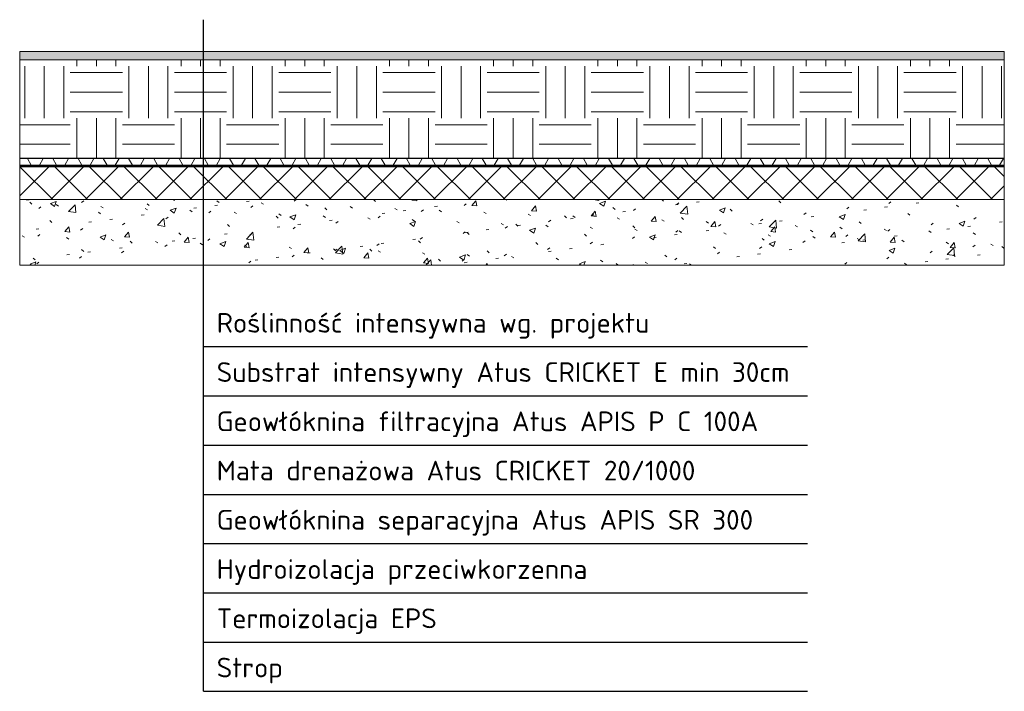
# Model space of a CAD drawing. Header units: millimetres. Extents: x -16495 to -13495, y -1298 to 748.
import ezdxf

# ---------------------------------------------------------------- set-up
doc = ezdxf.new("R2010")
doc.units = ezdxf.units.MM
for name, color, linetype, lineweight in [('A-DETL-THIN', 151, 'Continuous', 18), ('A-ROOF', 132, 'Continuous', 18), ('A-ROOF-PATT', 132, 'Continuous', 50)]:
    doc.layers.add(name, color=color, linetype=linetype, lineweight=lineweight)

msp = doc.modelspace()

# ---------------------------------------------------------------- hatches: boundary and pattern name
at = {"layer": 'A-ROOF'}
for points in [[(-13494.8, 325), (-13494.8, 326), (-16494.8, 326), (-16494.8, 325)], [(-13494.8, 302), (-13494.8, 305), (-16494.8, 305), (-16494.8, 302)], [(-13494.8, 300), (-13494.8, 302), (-16494.8, 302), (-16494.8, 300)]]:
    msp.add_hatch(color=256, dxfattribs=at).paths.add_polyline_path(points)
at = {"layer": 'A-ROOF-PATT', "lineweight": 18}
h = msp.add_hatch(dxfattribs=at)
h.set_pattern_fill('FP_1', color=256, style=0, pattern_type=2)
h.set_pattern_definition([(0, (-14753.34, 150), (101.6, 25.4), [8.382, -67.818, 8.382, -67.818, -406.4]), (0, (-14753.34, 150), (101.6, 25.4), [-152.4, 8.382, -144.018, 8.382, -67.818, -177.8]), (0, (-14753.34, 150), (101.6, 25.4), [-381, 8.382, -42.418, 8.382, -118.618]), (120, (-14715.24, 162.7), (-72.79705, 75.28818), [8.382, -67.818, 8.382, -67.818, -406.4]), (120, (-14715.24, 162.7), (-72.79705, 75.28818), [-152.4, 8.382, -144.018, 8.382, -67.818, -177.8]), (120, (-14715.24, 162.7), (-72.79705, 75.28818), [-381, 8.382, -42.418, 8.382, -118.618]), (240, (-14702.54, 213.5), (-28.80295, -100.68818), [8.382, -67.818, 8.382, -67.818, -406.4]), (240, (-14702.54, 213.5), (-28.80295, -100.68818), [-152.4, 8.382, -144.018, 8.382, -67.818, -177.8]), (240, (-14702.54, 213.5), (-28.80295, -100.68818), [-381, 8.382, -42.418, 8.382, -118.618])])
h.paths.add_polyline_path([(-13494.8, 626), (-13494.8, 651), (-16494.8, 651), (-16494.8, 626)])
h = msp.add_hatch(dxfattribs=at)
h.set_pattern_fill('FP_2', color=256, style=0, pattern_type=2)
h.set_pattern_definition([(0, (-14753.34, 150), (158.75, 158.75), [158.75, -158.75]), (0, (-14753.34, 209.53), (158.75, 158.75), [158.75, -158.75]), (0, (-14753.34, 269.06), (158.75, 158.75), [158.75, -158.75]), (90, (-14733.5, 288.9), (-158.75, 158.75), [158.75, -158.75]), (90, (-14673.96, 288.9), (-158.75, 158.75), [158.75, -158.75]), (90, (-14614.43, 288.9), (-158.75, 158.75), [158.75, -158.75])])
h.paths.add_polyline_path([(-13494.8, 326), (-13494.8, 626), (-16494.8, 626), (-16494.8, 326)])
h = msp.add_hatch(dxfattribs=at)
h.set_pattern_fill('FP_3', color=256, style=0, pattern_type=2)
h.set_pattern_definition([(0, (-14753.34, 150), (0, 66.675), []), (60, (-14753.34, 150), (-57.7422, 33.3375), []), (120, (-14753.34, 150), (-57.7422, -33.3375), [])])
h.paths.add_polyline_path([(-13494.8, 305), (-13494.8, 325), (-16494.8, 325), (-16494.8, 305)])
h = msp.add_hatch(dxfattribs=at)
h.set_pattern_fill('FP_4', color=256, style=0, pattern_type=2)
h.set_pattern_definition([(45, (-14753.34, 150), (-53.033, 53.033), []), (135, (-14753.34, 150), (-53.033, -53.033), [])])
h.paths.add_polyline_path([(-13494.8, 200), (-13494.8, 300), (-16494.8, 300), (-16494.8, 200)])
h = msp.add_hatch(dxfattribs=at)
h.set_pattern_fill('FP_5', color=256, style=0, pattern_type=2)
h.set_pattern_definition([(50, (-14753.34, 150), (182.185, -15.939), [19.05, -209.55]), (355, (-14753.34, 150), (-35.242, 191.057), [15.24, -167.64]), (100.451, (-14738.16, 148.67), (146.943, 175.117), [16.19, -178.09]), (46.184, (-14753.34, 200.8), (271.08, -42.043), [28.575, -314.325]), (96.636, (-14730.75, 197.3), (237.403, 247.427), [24.285, -267.135]), (351.184, (-14753.34, 200.8), (237.405, 247.425), [22.86, -251.46]), (21, (-14727.94, 188.1), (151.615, -102.266), [19.05, -209.55]), (326, (-14727.94, 188.1), (61.802, 184.188), [15.24, -167.64]), (71.451, (-14715.3, 179.58), (213.417, 81.921), [16.19, -178.09]), (37.5, (-14753.34, 150), (3.0883, 84.555), [8.382, -157.226, 8.382, -161.798, -168.275]), (37.5, (-14753.34, 150), (3.0883, 84.555), [-335.788, 8.382, -159.893]), (7.5, (-14753.34, 150), (66.8194, 100.1807), [8.382, -88.646, 8.382, -153.416, -64.135]), (7.5, (-14753.34, 150), (66.8194, 100.1807), [-258.826, 8.382, -55.753]), (327.5, (-14809.98, 150), (135.5905, -5.729), [8.382, -55.118, 8.382, -189.738, -262.89]), (327.5, (-14809.98, 150), (135.5905, -5.729), [-261.62, 8.382, -254.508]), (317.5, (-14835.38, 150), (148.129, 25.427), [8.382, -74.168, 8.382, -123.19, -186.69]), (317.5, (-14835.38, 150), (148.129, 25.427), [-214.122, 8.382, -178.308])])
h.paths.add_polyline_path([(-13494.8, 0), (-13494.8, 200), (-16494.8, 200), (-16494.8, 0)])

# ---------------------------------------------------------------- linework, layer by layer
for p, q in [((-15934.6, -1298), (-15934.6, 748)), ((-15934.6, -248), (-14094, -248)), ((-15934.6, -398), (-14094, -398)), ((-15934.6, -548), (-14094, -548)), ((-15934.6, -698), (-14094, -698)), ((-15934.6, -848), (-14094, -848)), ((-15934.6, -998), (-14094, -998)), ((-15934.6, -1148), (-14094, -1148)), ((-15934.6, -1298), (-14094, -1298))]:
    msp.add_line(p, q)
at = {"layer": 'A-DETL-THIN'}
for p, q in [((-13494.8, 651), (-16494.8, 651)), ((-16494.8, 651), (-16494.8, 0)), ((-13494.8, 0), (-13494.8, 651)), ((-16494.8, 626), (-13494.8, 626)), ((-16494.8, 325), (-13494.8, 325)), ((-16494.8, 305), (-13494.8, 305)), ((-16494.8, 302), (-13494.8, 302)), ((-16494.8, 300), (-13494.8, 300)), ((-16494.8, 200), (-13494.8, 200)), ((-16494.8, 0), (-13494.8, 0))]:
    msp.add_line(p, q, dxfattribs=at)
at = {"layer": 'A-ROOF'}
msp.add_line((-16494.8, 326), (-13494.8, 326), dxfattribs=at)

# ---------------------------------------------------------------- texts
at = {"insert": (-15894.6, -145.5), "char_height": 60, "attachment_point": 1}
msp.add_mtext_dynamic_manual_height_columns('\\pxsm1.5;{\\fISOCPEUR|b0|i0|c238|p34;Roślinność intensywna wg. projektu\\P\\fISOCPEUR|b0|i0|c0|p34;Substrat intensywny Atus CRICKET E min 30cm\\fISOCPEUR|b0|i0|c238|p34;\\PGeowłóknina filtracyjna Atus APIS P C 100A\\PMata drenażowa Atus CRICKET 20/1000\\PGeowłóknina separacyjna Atus APIS SR 300\\PHydroizolacja przeciwkorzenna\\PTermoizolacja EPS\\PStrop}', width=11707.209, gutter_width=1470.4, heights=[1416.8], dxfattribs=at)

doc.saveas('drawing.dxf')
